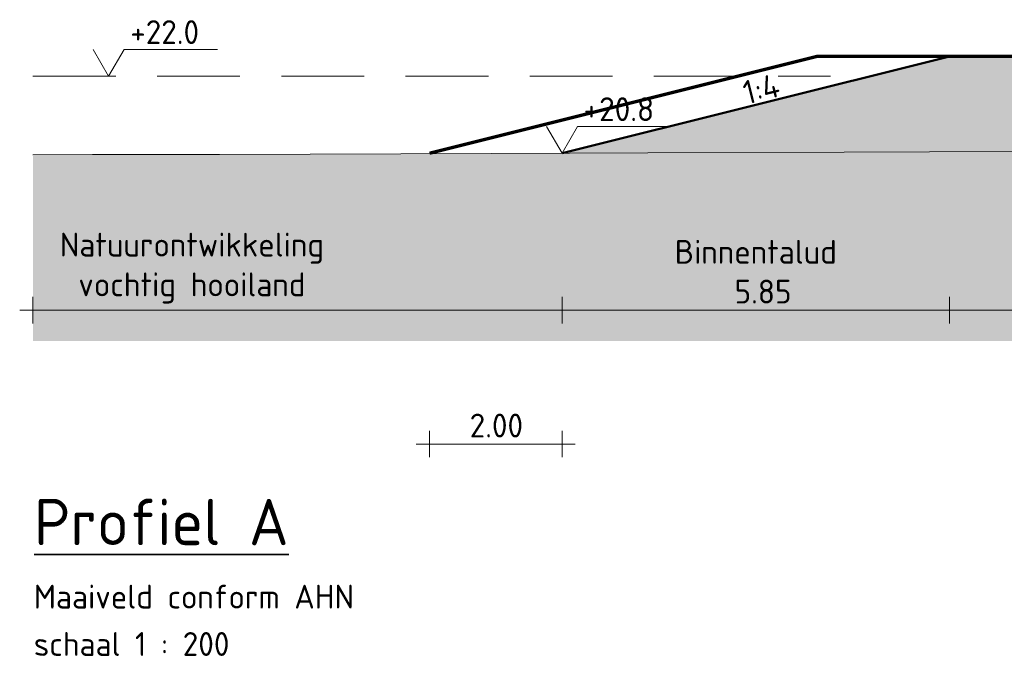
# Model space of a CAD drawing. Header units: metres. Extents: x 161377 to 162521, y 378914 to 379231.
# Tile 23 of 77: x 161629 to 161644, y 379218 to 379227. Entities that reach past the tile are written whole.
import ezdxf

# ---------------------------------------------------------------- set-up
doc = ezdxf.new("R2010")
doc.units = ezdxf.units.M
doc.linetypes.add('DASHED2', pattern=[0.375, 0.25, -0.125])
doc.linetypes.add('HIDDEN', pattern=[9.525, 6.35, -3.175])
for name, color, linetype, lineweight in [('B-WE-GR-MAAIVELD-GD', 253, 'Continuous', 18), ('N-XX-GW-WATERGANG-GD', 90, 'Continuous', 50), ('profiel', 7, 'Continuous', 13), ('X-XX-AL-M', 7, 'Continuous', 18), ('X-XX-AL-NAP-M', 7, 'Continuous', 18), ('X-XX-AL-PROFIELBALK-G', 7, 'Continuous', 25), ('X-XX-AL-T35', 3, 'Continuous', 35)]:
    doc.layers.add(name, color=color, linetype=linetype, lineweight=lineweight)
doc.layers.add('N-WE-GW-GROND-A', color=7, linetype='Continuous', lineweight=35, true_color=0xffdf7f)
doc.layers.add('waterspiegel', color=7, linetype='Continuous', lineweight=13, true_color=0x0544ff)
doc.styles.add('RH-NLCS-A', font='NLCS-ISO.ttf')
doc.dimstyles.new('RH-NLCS-IT-A$0', dxfattribs={"dimscale": 0, "dimtxt": 2.5, "dimasz": 2.5, "dimexe": 1, "dimexo": 5, "dimgap": 0.5, "dimtad": 1, "dimzin": 1, "dimdsep": 46, "dimtxsty": 'RH-NLCS-A', "dimcen": 2.5, "dimdle": 1, "dimclrd": 256, "dimclre": 8, "dimclrt": 256, "dimadec": 0, "dimazin": 0, "dimtfac": 1, "dimtmove": 0, "dimatfit": 3, "dimfxl": 1, "dimfxlon": 1, "dimlwd": -1, "dimlwe": 13, "dimarcsym": 1})

# ---------------------------------------------------------------- blocks, each defined once
blk = doc.blocks.new('Peilmaat')
blk.add_lwpolyline([(-0.162, 0.28), (0, 0), (0.162, 0.28), (1.142, 0.28)])
at = {"style": 'RH-NLCS-A'}
blk.add_attdef('NAP', (0.227, 0.337), '', height=0.25, dxfattribs=at)
blk = doc.blocks.new('*D185')
at = {"layer": 'Defpoints', "color": 0, "transparency": 16777216}
for p in [(161629.568, 379225.299), (161637.555, 379225.322), (161637.555, 379222.953)]:
    blk.add_point(p, dxfattribs=at)
at = {"layer": 'X-XX-AL-M', "color": 8, "linetype": 'HIDDEN', "lineweight": 13, "transparency": 16777216}
for p, q in [((161629.568, 379223.153), (161629.568, 379222.753)), ((161637.555, 379223.153), (161637.555, 379222.753))]:
    blk.add_line(p, q, dxfattribs=at)
at = {"layer": 'X-XX-AL-M', "transparency": 16777216}
blk.add_line((161629.368, 379222.953), (161637.755, 379222.953), dxfattribs=at)
at = {"layer": 'X-XX-AL-M', "transparency": 16777216, "insert": (161631.968, 379223.587), "char_height": 0.36, "attachment_point": 5, "style": 'RH-NLCS-A'}
blk.add_mtext('Natuurontwikkeling\\Pvochtig hooiland ', dxfattribs=at)
blk = doc.blocks.new('_None')
blk = doc.blocks.new('*D186')
at = {"layer": 'Defpoints', "color": 0, "transparency": 16777216}
for p in [(161643.406, 379226.785), (161637.555, 379225.322), (161643.406, 379222.953)]:
    blk.add_point(p, dxfattribs=at)
at = {"layer": 'X-XX-AL-M', "color": 8, "linetype": 'HIDDEN', "lineweight": 13, "transparency": 16777216}
for p, q in [((161637.555, 379223.153), (161637.555, 379222.753)), ((161643.406, 379223.153), (161643.406, 379222.753))]:
    blk.add_line(p, q, dxfattribs=at)
at = {"layer": 'X-XX-AL-M', "transparency": 16777216}
blk.add_line((161637.355, 379222.953), (161643.606, 379222.953), dxfattribs=at)
at = {"layer": 'X-XX-AL-M', "transparency": 16777216, "insert": (161640.481, 379223.533), "char_height": 0.36, "width": 3.204, "attachment_point": 5, "style": 'RH-NLCS-A'}
blk.add_mtext('Binnentalud \\P 5.85', dxfattribs=at)
blk = doc.blocks.new('*D187')
at = {"layer": 'Defpoints', "color": 0, "transparency": 16777216}
for p in [(161643.406, 379226.785), (161648.406, 379226.785), (161648.406, 379222.953)]:
    blk.add_point(p, dxfattribs=at)
at = {"layer": 'X-XX-AL-M', "color": 8, "linetype": 'HIDDEN', "lineweight": 13, "transparency": 16777216}
for p, q in [((161643.406, 379223.153), (161643.406, 379222.753)), ((161648.406, 379223.153), (161648.406, 379222.753))]:
    blk.add_line(p, q, dxfattribs=at)
at = {"layer": 'X-XX-AL-M', "transparency": 16777216}
blk.add_line((161643.206, 379222.953), (161648.606, 379222.953), dxfattribs=at)
at = {"layer": 'X-XX-AL-M', "transparency": 16777216, "insert": (161645.906, 379223.533), "char_height": 0.36, "attachment_point": 5, "style": 'RH-NLCS-A'}
blk.add_mtext('Kruin\\P5.00', dxfattribs=at)
blk = doc.blocks.new('*D192')
at = {"layer": 'Defpoints', "color": 0, "transparency": 16777216}
for p in [(161635.555, 379225.322), (161637.555, 379225.322), (161637.555, 379220.93)]:
    blk.add_point(p, dxfattribs=at)
at = {"layer": 'X-XX-AL-M', "color": 8, "linetype": 'HIDDEN', "lineweight": 13, "transparency": 16777216}
for p, q in [((161635.555, 379221.13), (161635.555, 379220.73)), ((161637.555, 379221.13), (161637.555, 379220.73))]:
    blk.add_line(p, q, dxfattribs=at)
at = {"layer": 'X-XX-AL-M', "transparency": 16777216}
blk.add_line((161635.355, 379220.93), (161637.755, 379220.93), dxfattribs=at)
at = {"layer": 'X-XX-AL-M', "transparency": 16777216, "insert": (161636.455, 379221.21), "char_height": 0.36, "attachment_point": 5, "style": 'RH-NLCS-A'}
blk.add_mtext(' 2.00', dxfattribs=at)

msp = doc.modelspace()

# ---------------------------------------------------------------- hatches: boundary and pattern name
at = {"layer": 'N-WE-GW-GROND-A', "transparency": 33554508}
h = msp.add_hatch(color=256, dxfattribs=at)
h.dxf.hatch_style = 1
h.paths.add_polyline_path([(161662.392, 379225.422), (161661.542, 379225.418), (161658.887, 379225.407), (161657.366, 379224.393), (161656.868, 379224.392), (161655.366, 379225.393), (161648.406, 379226.785), (161643.406, 379226.785), (161637.555, 379225.322), (161632.386, 379225.305), (161631.169, 379225.302), (161630.468, 379225.301), (161629.568, 379225.299), (161629.568, 379222.485), (161662.392, 379222.485)])

# ---------------------------------------------------------------- linework, layer by layer
at = {"layer": 'B-WE-GR-MAAIVELD-GD', "flags": 128}
msp.add_lwpolyline([(161629.568, 379225.299), (161630.468, 379225.301), (161631.169, 379225.302), (161632.386, 379225.305), (161636.492, 379225.318), (161638.853, 379225.328), (161641.814, 379225.336), (161646.964, 379225.356), (161647.137, 379225.356), (161647.237, 379225.357), (161652.46, 379225.384), (161653.992, 379225.389), (161655.621, 379225.394), (161657.783, 379225.403), (161661.542, 379225.418), (161662.392, 379225.422)], dxfattribs=at)
at = {"layer": 'N-XX-GW-WATERGANG-GD'}
msp.add_lwpolyline([(161655.366, 379225.393), (161648.406, 379226.785), (161643.406, 379226.785), (161637.555, 379225.322)], dxfattribs=at)
at = {"layer": 'profiel', "linetype": 'DASHED2', "ltscale": 5, "const_width": 0.05, "flags": 128}
msp.add_lwpolyline([(161635.555, 379225.322), (161641.406, 379226.785), (161646.406, 379226.785), (161651.366, 379225.793), (161655.366, 379225.393), (161656.866, 379224.393), (161657.366, 379224.393), (161658.887, 379225.407)], dxfattribs=at)
at = {"layer": 'waterspiegel', "linetype": 'DASHED2', "ltscale": 5}
msp.add_line((161629.568, 379226.485), (161641.606, 379226.485), dxfattribs=at)

# ---------------------------------------------------------------- block references
at = {"layer": 'waterspiegel', "xscale": 1.44, "yscale": 1.44, "zscale": 1.44}
msp.add_blockref('Peilmaat', (161630.71, 379226.486), dxfattribs=at).add_auto_attribs({'NAP': '+22.0'})
at = {"layer": 'X-XX-AL-NAP-M', "xscale": 1.44, "yscale": 1.44, "zscale": 1.44}
msp.add_blockref('Peilmaat', (161637.555, 379225.322), dxfattribs=at).add_auto_attribs({'NAP': '+20.8'})

# ---------------------------------------------------------------- texts
at = {"layer": 'X-XX-AL-M', "insert": (161640.256, 379226.402), "char_height": 0.36, "width": 0.89861, "attachment_point": 1, "rotation": 14.04, "style": 'RH-NLCS-A'}
msp.add_mtext('1:4', dxfattribs=at)
at = {"layer": 'X-XX-AL-PROFIELBALK-G', "color": 7, "style": 'RH-NLCS-A'}
for s, p in [('Maaiveld conform AHN', (161629.58, 379218.446)), ('schaal 1 : 200', (161629.58, 379217.731))]:
    msp.add_text(s, height=0.36, dxfattribs=at).set_placement(p)
at = {"layer": 'X-XX-AL-T35', "color": 7, "insert": (161629.584, 379220.103), "char_height": 0.7, "attachment_point": 1, "style": 'RH-NLCS-A'}
msp.add_mtext('{\\LProfiel A}', dxfattribs=at)

# ---------------------------------------------------------------- dimensions: what is measured, and where the dimension line sits
at = {"layer": 'X-XX-AL-M'}
for base, p1, p2, text, picture, middle in [((161643.406, 379222.953), (161637.555, 379225.322), (161643.406, 379226.785), 'Binnentalud \\P <>', '*D186', (161640.481, 379222.953)), ((161648.406, 379222.953), (161643.406, 379226.785), (161648.406, 379226.785), 'Kruin\\P<>', '*D187', (161645.906, 379222.953)), ((161637.555, 379222.953), (161629.568, 379225.299), (161637.555, 379225.322), 'Natuurontwikkeling\\Pvochtig hooiland ', '*D185', (161631.968, 379222.953)), ((161637.555, 379220.93), (161635.555, 379225.322), (161637.555, 379225.322), ' <>', '*D192', (161636.455, 379220.93))]:
    dim = msp.add_linear_dim(base=base, p1=p1, p2=p2, text=text, dimstyle='RH-NLCS-IT-A$0', override={"dimtxt": 1.8, "dimblk1": 'None', "dimblk2": 'None', "dimsah": 1}, dxfattribs=at)
    dim.commit()
    dim.dimension.update_dxf_attribs({"geometry": picture, "text_midpoint": middle, "dimtype": 160})

doc.saveas('drawing.dxf')
